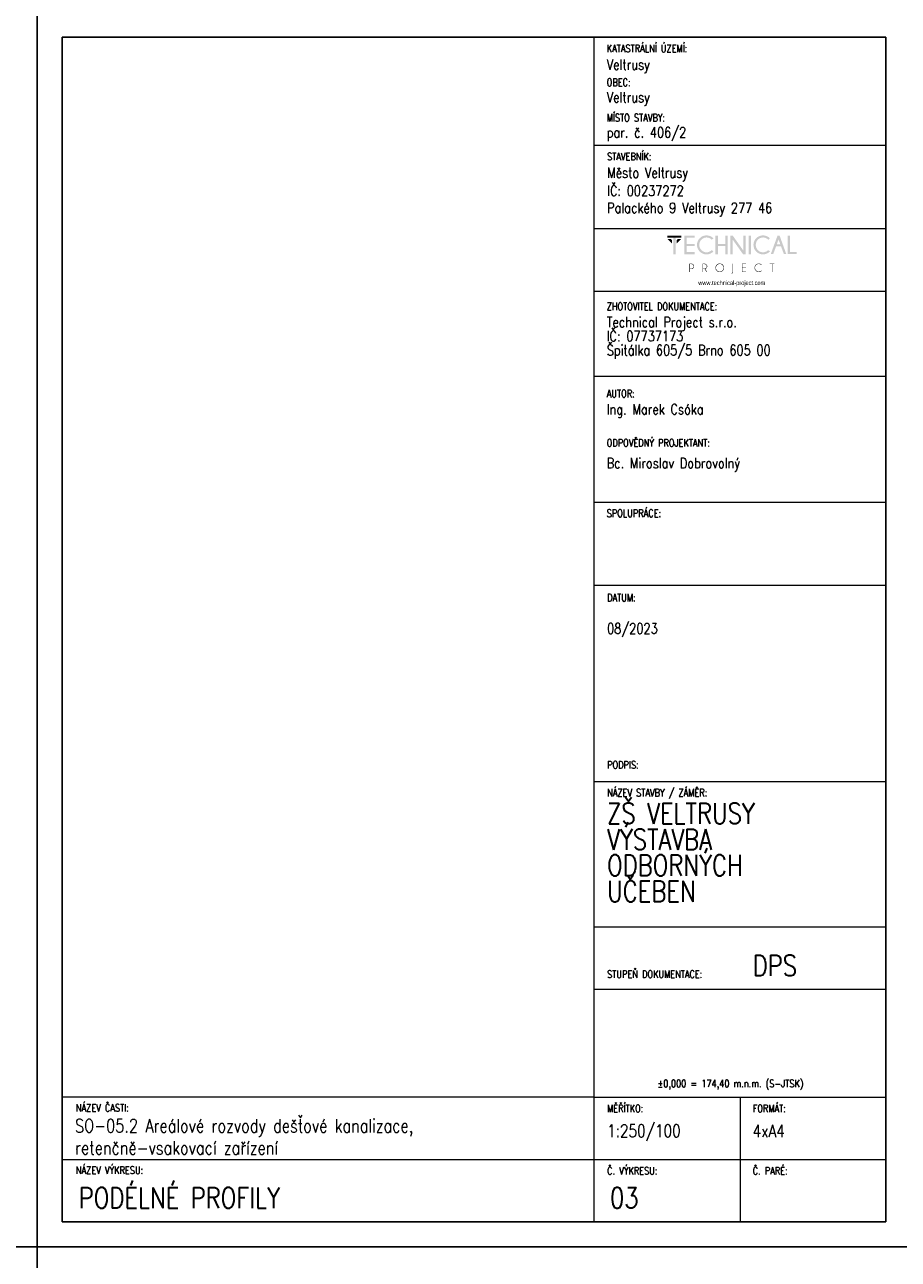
# Model space of a CAD drawing. Header units: millimetres. Extents: x -744 to 2301, y 2052 to 2943.
# Tile 8 of 31: x 618 to 828, y 2346 to 2643. Entities that reach past the tile are written whole.
import ezdxf

# ---------------------------------------------------------------- set-up
doc = ezdxf.new("R2010")
doc.units = ezdxf.units.MM
doc.header["$MEASUREMENT"] = 0
doc.layers.add('NETISK', color=7, linetype='Continuous', plot=False)
doc.layers.add('TP_01_Rozpiska', color=7, linetype='Continuous', lineweight=5)
doc.layers.add('Znojmoprojekt - Popisy.Znojmoprojekt', color=7, linetype='Continuous')
doc.styles.add('GENERATED_STYLE_4', font='arial.ttf')
doc.styles.add('ROMANS', font='romans.shx', dxfattribs={"width": 0.8})

# ---------------------------------------------------------------- blocks, each defined once
blk = doc.blocks.new('*U24')
for p, q in [((-210, 291), (-210, 297)), ((-204, 297), (-210, 297)), ((0, 297), (-210, 297)), ((-210, 297), (-210, 0)), ((0, 0), (0, 297)), ((-6, 297), (0, 297)), ((-6, 291), (-204, 291)), ((-204, 291), (-204, 6)), ((-6, 6), (-6, 291)), ((-210, 6), (-210, 0)), ((-204, 6), (-6, 6)), ((-210, 0), (0, 0))]:
    blk.add_line(p, q)
blk = doc.blocks.new('A$C01D51CA2')
at = {"layer": 'TP_01_Rozpiska'}
for points in [[(-45.09, 17.59), (-45.09, 16.91), (-40.45, 16.91), (-40.45, 17.59)], [(-45.09, 16.5), (-43.58, 14.97), (-43.58, 16.09), (-43.97, 16.5)], [(-43.15, 17.03), (-43.15, 11.39), (-42.38, 11.39), (-42.38, 17.03)], [(-40.45, 16.5), (-41.97, 14.97), (-41.97, 16.09), (-41.57, 16.5)], [(-36.03, 17.59), (-36.03, 16.91), (-38.63, 16.91), (-38.63, 14.83), (-36.03, 14.83), (-36.03, 14.15), (-38.63, 14.15), (-38.63, 12.08), (-36.03, 12.08), (-36.03, 11.39), (-39.4, 11.39), (-39.4, 17.59)], [(-28.26, 14.15), (-28.26, 11.39), (-29.05, 11.39), (-29.05, 17.59), (-28.26, 17.59), (-28.26, 14.83), (-25.73, 14.83), (-25.73, 17.59), (-24.94, 17.59), (-24.94, 11.39), (-25.73, 11.39), (-25.73, 14.15)], [(-23.29, 17.59), (-19.78, 12.64), (-19.78, 17.59), (-19, 17.59), (-19, 11.39), (-19.86, 11.39), (-23.29, 16.22), (-23.29, 11.39), (-24.07, 11.39), (-24.07, 17.59)], [(-18, 17.59), (-18, 11.39), (-17.23, 11.39), (-17.23, 17.59)], [(-4.92, 11.41), (-4.92, 17.59), (-4.14, 17.59), (-4.14, 12.08), (-1.91, 12.08), (-1.91, 11.41)], [(-18.85, 8.23), (-18.85, 8.07), (-20.1, 8.07), (-20.1, 6.92), (-18.85, 6.92), (-18.85, 6.76), (-20.1, 6.76), (-20.1, 5.6), (-18.85, 5.6), (-18.85, 5.44), (-20.25, 5.44), (-20.25, 8.23)], [(-10.06, 8.07), (-10.06, 5.44), (-10.22, 5.44), (-10.22, 8.07), (-10.93, 8.07), (-10.93, 8.23), (-9.35, 8.23), (-9.35, 8.07)]]:
    blk.add_hatch(color=256, dxfattribs=at).paths.add_polyline_path(points)
h = blk.add_hatch(color=256, dxfattribs=at)
edge = h.paths.add_edge_path()
edge.add_line((-30.26, 12.76), (-29.72, 12.28))
edge.add_spline(control_points=[(-29.72, 12.28), (-30.41, 11.65), (-31.18, 11.32), (-32.02, 11.32), (-32.02, 11.32), (-32.93, 11.32), (-33.68, 11.64), (-34.31, 12.26), (-34.31, 12.26), (-34.93, 12.89), (-35.23, 13.63), (-35.23, 14.5), (-35.23, 14.5), (-35.23, 15.35), (-34.93, 16.09), (-34.31, 16.72), (-34.31, 16.72), (-33.68, 17.36), (-32.93, 17.67), (-32.02, 17.67), (-32.02, 17.67), (-31.18, 17.67), (-30.41, 17.34), (-29.72, 16.7)], knot_values=[0, 0, 0, 0, 0.041667, 0.041667, 0.041667, 0.041767, 0.083333, 0.083333, 0.083333, 0.083433, 0.125, 0.125, 0.125, 0.1251, 0.166667, 0.166667, 0.166667, 0.166767, 0.208333, 0.208333, 0.208333, 0.208433, 1, 1, 1, 1], degree=3, periodic=0)
edge.add_line((-29.72, 16.7), (-30.26, 16.22))
edge.add_spline(control_points=[(-30.26, 16.22), (-30.82, 16.73), (-31.41, 16.98), (-32.02, 16.98), (-32.02, 16.98), (-32.68, 16.98), (-33.25, 16.73), (-33.73, 16.26), (-33.73, 16.26), (-34.21, 15.78), (-34.45, 15.19), (-34.45, 14.5), (-34.45, 14.5), (-34.45, 13.79), (-34.21, 13.22), (-33.73, 12.72), (-33.73, 12.72), (-33.25, 12.25), (-32.68, 12.02), (-32.02, 12.02), (-32.02, 12.02), (-31.41, 12.02), (-30.82, 12.26), (-30.26, 12.76)], knot_values=[0, 0, 0, 0, 0.041667, 0.041667, 0.041667, 0.041767, 0.083333, 0.083333, 0.083333, 0.083433, 0.125, 0.125, 0.125, 0.1251, 0.166667, 0.166667, 0.166667, 0.166767, 0.208333, 0.208333, 0.208333, 0.208433, 1, 1, 1, 1], degree=3, periodic=0)
h = blk.add_hatch(color=256, dxfattribs=at)
edge = h.paths.add_edge_path()
edge.add_line((-11.41, 12.76), (-10.87, 12.28))
edge.add_spline(control_points=[(-10.87, 12.28), (-11.56, 11.65), (-12.33, 11.32), (-13.17, 11.32), (-13.17, 11.32), (-14.07, 11.32), (-14.83, 11.64), (-15.45, 12.26), (-15.45, 12.26), (-16.08, 12.89), (-16.37, 13.63), (-16.37, 14.5), (-16.37, 14.5), (-16.37, 15.35), (-16.08, 16.09), (-15.45, 16.72), (-15.45, 16.72), (-14.83, 17.36), (-14.07, 17.67), (-13.17, 17.67), (-13.17, 17.67), (-12.33, 17.67), (-11.56, 17.34), (-10.87, 16.7)], knot_values=[0, 0, 0, 0, 0.041667, 0.041667, 0.041667, 0.041767, 0.083333, 0.083333, 0.083333, 0.083433, 0.125, 0.125, 0.125, 0.1251, 0.166667, 0.166667, 0.166667, 0.166767, 0.208333, 0.208333, 0.208333, 0.208433, 1, 1, 1, 1], degree=3, periodic=0)
edge.add_line((-10.87, 16.7), (-11.41, 16.22))
edge.add_spline(control_points=[(-11.41, 16.22), (-11.97, 16.73), (-12.56, 16.98), (-13.17, 16.98), (-13.17, 16.98), (-13.82, 16.98), (-14.4, 16.73), (-14.88, 16.26), (-14.88, 16.26), (-15.35, 15.78), (-15.6, 15.19), (-15.6, 14.5), (-15.6, 14.5), (-15.6, 13.79), (-15.35, 13.22), (-14.88, 12.72), (-14.88, 12.72), (-14.4, 12.25), (-13.82, 12.02), (-13.17, 12.02), (-13.17, 12.02), (-12.56, 12.02), (-11.97, 12.26), (-11.41, 12.76)], knot_values=[0, 0, 0, 0, 0.041667, 0.041667, 0.041667, 0.041767, 0.083333, 0.083333, 0.083333, 0.083433, 0.125, 0.125, 0.125, 0.1251, 0.166667, 0.166667, 0.166667, 0.166767, 0.208333, 0.208333, 0.208333, 0.208433, 1, 1, 1, 1], degree=3, periodic=0)
h = blk.add_hatch(color=256, dxfattribs=at)
h.paths.add_polyline_path([(-7.4, 14.65), (-7.99, 16.29), (-8.6, 14.65)])
h.paths.add_polyline_path([(-7.64, 17.59), (-5.41, 11.41), (-6.21, 11.41), (-7.15, 13.97), (-8.83, 13.97), (-9.78, 11.41), (-10.6, 11.41), (-8.33, 17.59)])
h = blk.add_hatch(color=256, dxfattribs=at)
edge = h.paths.add_edge_path()
edge.add_spline(control_points=[(-27.62, 8.12), (-27.98, 8.12), (-28.27, 7.99), (-28.52, 7.74), (-28.52, 7.74), (-28.77, 7.49), (-28.9, 7.2), (-28.9, 6.84), (-28.9, 6.84), (-28.9, 6.49), (-28.77, 6.2), (-28.52, 5.95), (-28.52, 5.95), (-28.27, 5.7), (-27.98, 5.57), (-27.62, 5.57), (-27.62, 5.57), (-27.27, 5.57), (-26.98, 5.7), (-26.73, 5.95), (-26.73, 5.95), (-26.47, 6.2), (-26.35, 6.49), (-26.35, 6.84), (-26.35, 6.84), (-26.35, 7.2), (-26.47, 7.49), (-26.73, 7.74), (-26.73, 7.74), (-26.98, 7.99), (-27.27, 8.12), (-27.62, 8.12)], knot_values=[0, 0, 0, 0, 0.03125, 0.03125, 0.03125, 0.03135, 0.0625, 0.0625, 0.0625, 0.0626, 0.09375, 0.09375, 0.09375, 0.09385, 0.125, 0.125, 0.125, 0.1251, 0.15625, 0.15625, 0.15625, 0.15635, 0.1875, 0.1875, 0.1875, 0.1876, 0.21875, 0.21875, 0.21875, 0.21885, 1, 1, 1, 1], degree=3, periodic=0)
edge = h.paths.add_edge_path()
edge.add_spline(control_points=[(-26.61, 7.86), (-26.33, 7.58), (-26.19, 7.23), (-26.19, 6.84), (-26.19, 6.84), (-26.19, 6.44), (-26.33, 6.11), (-26.61, 5.83), (-26.61, 5.83), (-26.89, 5.56), (-27.22, 5.41), (-27.62, 5.41), (-27.62, 5.41), (-28.01, 5.41), (-28.36, 5.56), (-28.64, 5.83), (-28.64, 5.83), (-28.91, 6.11), (-29.05, 6.44), (-29.05, 6.84), (-29.05, 6.84), (-29.05, 7.23), (-28.91, 7.58), (-28.64, 7.86), (-28.64, 7.86), (-28.36, 8.14), (-28.01, 8.28), (-27.62, 8.28), (-27.62, 8.28), (-27.22, 8.28), (-26.89, 8.14), (-26.61, 7.86)], knot_values=[0, 0, 0, 0, 0.03125, 0.03125, 0.03125, 0.03135, 0.0625, 0.0625, 0.0625, 0.0626, 0.09375, 0.09375, 0.09375, 0.09385, 0.125, 0.125, 0.125, 0.1251, 0.15625, 0.15625, 0.15625, 0.15635, 0.1875, 0.1875, 0.1875, 0.1876, 0.21875, 0.21875, 0.21875, 0.21885, 1, 1, 1, 1], degree=3, periodic=0)
h = blk.add_hatch(color=256, dxfattribs=at)
edge = h.paths.add_edge_path()
edge.add_line((-13.73, 5.88), (-13.61, 5.79))
edge.add_spline(control_points=[(-13.61, 5.79), (-13.87, 5.54), (-14.2, 5.41), (-14.56, 5.41), (-14.56, 5.41), (-14.96, 5.41), (-15.3, 5.56), (-15.58, 5.83), (-15.58, 5.83), (-15.86, 6.11), (-15.99, 6.44), (-15.99, 6.84), (-15.99, 6.84), (-15.99, 7.23), (-15.86, 7.58), (-15.58, 7.86), (-15.58, 7.86), (-15.3, 8.14), (-14.96, 8.27), (-14.56, 8.27), (-14.56, 8.27), (-14.2, 8.27), (-13.87, 8.15), (-13.61, 7.89)], knot_values=[0, 0, 0, 0, 0.041667, 0.041667, 0.041667, 0.041767, 0.083333, 0.083333, 0.083333, 0.083433, 0.125, 0.125, 0.125, 0.1251, 0.166667, 0.166667, 0.166667, 0.166767, 0.208333, 0.208333, 0.208333, 0.208433, 1, 1, 1, 1], degree=3, periodic=0)
edge.add_line((-13.61, 7.89), (-13.73, 7.79))
edge.add_spline(control_points=[(-13.73, 7.79), (-13.97, 8), (-14.25, 8.1), (-14.56, 8.1), (-14.56, 8.1), (-14.93, 8.1), (-15.22, 7.99), (-15.47, 7.74), (-15.47, 7.74), (-15.72, 7.49), (-15.85, 7.2), (-15.85, 6.84), (-15.85, 6.84), (-15.85, 6.49), (-15.72, 6.2), (-15.47, 5.95), (-15.47, 5.95), (-15.22, 5.7), (-14.93, 5.57), (-14.56, 5.57), (-14.56, 5.57), (-14.25, 5.57), (-13.97, 5.67), (-13.73, 5.88)], knot_values=[0, 0, 0, 0, 0.041667, 0.041667, 0.041667, 0.041767, 0.083333, 0.083333, 0.083333, 0.083433, 0.125, 0.125, 0.125, 0.1251, 0.166667, 0.166667, 0.166667, 0.166767, 0.208333, 0.208333, 0.208333, 0.208433, 1, 1, 1, 1], degree=3, periodic=0)
h = blk.add_hatch(color=256, dxfattribs=at)
edge = h.paths.add_edge_path()
edge.add_line((-37.56, 8.07), (-37.56, 6.57))
edge.add_line((-37.56, 6.57), (-37.08, 6.57))
edge.add_spline(control_points=[(-37.08, 6.57), (-36.89, 6.57), (-36.71, 6.64), (-36.56, 6.79), (-36.56, 6.79), (-36.41, 6.94), (-36.34, 7.12), (-36.34, 7.33), (-36.34, 7.33), (-36.34, 7.53), (-36.41, 7.71), (-36.56, 7.86), (-36.56, 7.86), (-36.71, 8), (-36.89, 8.07), (-37.08, 8.07)], knot_values=[0, 0, 0, 0, 0.0625, 0.0625, 0.0625, 0.0626, 0.125, 0.125, 0.125, 0.1251, 0.1875, 0.1875, 0.1875, 0.1876, 1, 1, 1, 1], degree=3, periodic=0)
edge.add_line((-37.08, 8.07), (-37.56, 8.07))
edge = h.paths.add_edge_path()
edge.add_line((-37.56, 6.41), (-37.56, 5.44))
edge.add_line((-37.56, 5.44), (-37.73, 5.44))
edge.add_line((-37.73, 5.44), (-37.73, 8.23))
edge.add_line((-37.73, 8.23), (-36.99, 8.23))
edge.add_spline(control_points=[(-36.99, 8.23), (-36.77, 8.2), (-36.59, 8.12), (-36.44, 7.97), (-36.44, 7.97), (-36.28, 7.79), (-36.18, 7.58), (-36.18, 7.33), (-36.18, 7.33), (-36.18, 7.07), (-36.28, 6.85), (-36.44, 6.67), (-36.44, 6.67), (-36.62, 6.51), (-36.84, 6.41), (-37.08, 6.41)], knot_values=[0, 0, 0, 0, 0.0625, 0.0625, 0.0625, 0.0626, 0.125, 0.125, 0.125, 0.1251, 0.1875, 0.1875, 0.1875, 0.1876, 1, 1, 1, 1], degree=3, periodic=0)
edge.add_line((-37.08, 6.41), (-37.56, 6.41))
h = blk.add_hatch(color=256, dxfattribs=at)
edge = h.paths.add_edge_path()
edge.add_line((-33.17, 8.07), (-33.17, 6.57))
edge.add_line((-33.17, 6.57), (-32.71, 6.57))
edge.add_spline(control_points=[(-32.71, 6.57), (-32.5, 6.57), (-32.32, 6.64), (-32.17, 6.79), (-32.17, 6.79), (-32.02, 6.94), (-31.96, 7.12), (-31.96, 7.33), (-31.96, 7.33), (-31.96, 7.53), (-32.02, 7.71), (-32.17, 7.86), (-32.17, 7.86), (-32.32, 8), (-32.5, 8.07), (-32.71, 8.07)], knot_values=[0, 0, 0, 0, 0.0625, 0.0625, 0.0625, 0.0626, 0.125, 0.125, 0.125, 0.1251, 0.1875, 0.1875, 0.1875, 0.1876, 1, 1, 1, 1], degree=3, periodic=0)
edge.add_line((-32.71, 8.07), (-33.17, 8.07))
edge = h.paths.add_edge_path()
edge.add_line((-32.66, 6.41), (-33.17, 6.41))
edge.add_line((-33.17, 6.41), (-33.17, 5.44))
edge.add_line((-33.17, 5.44), (-33.34, 5.44))
edge.add_line((-33.34, 5.44), (-33.34, 8.23))
edge.add_line((-33.34, 8.23), (-32.61, 8.23))
edge.add_spline(control_points=[(-32.61, 8.23), (-32.4, 8.2), (-32.22, 8.12), (-32.07, 7.97), (-32.07, 7.97), (-31.89, 7.79), (-31.79, 7.58), (-31.79, 7.33), (-31.79, 7.33), (-31.79, 7.07), (-31.89, 6.85), (-32.07, 6.69), (-32.07, 6.69), (-32.19, 6.56), (-32.33, 6.48), (-32.48, 6.44)], knot_values=[0, 0, 0, 0, 0.0625, 0.0625, 0.0625, 0.0626, 0.125, 0.125, 0.125, 0.1251, 0.1875, 0.1875, 0.1875, 0.1876, 1, 1, 1, 1], degree=3, periodic=0)
edge.add_line((-32.48, 6.44), (-31.84, 5.44))
edge.add_line((-31.84, 5.44), (-32.04, 5.44))
edge.add_line((-32.04, 5.44), (-32.66, 6.41))
h = blk.add_hatch(color=256, dxfattribs=at)
edge = h.paths.add_edge_path()
edge.add_spline(control_points=[(-23.19, 5.39), (-23.19, 5.24), (-23.24, 5.13), (-23.34, 5.05), (-23.34, 5.05), (-23.44, 4.95), (-23.56, 4.9), (-23.69, 4.9)], knot_values=[0, 0, 0, 0, 0.125, 0.125, 0.125, 0.1251, 1, 1, 1, 1], degree=3, periodic=0)
edge.add_line((-23.69, 4.9), (-23.69, 5.05))
edge.add_spline(control_points=[(-23.69, 5.05), (-23.59, 5.05), (-23.52, 5.08), (-23.44, 5.14), (-23.44, 5.14), (-23.39, 5.21), (-23.36, 5.29), (-23.36, 5.41)], knot_values=[0, 0, 0, 0, 0.125, 0.125, 0.125, 0.1251, 1, 1, 1, 1], degree=3, periodic=0)
edge.add_line((-23.36, 5.41), (-23.36, 8.23))
edge.add_line((-23.36, 8.23), (-23.19, 8.23))
edge.add_line((-23.19, 8.23), (-23.19, 5.39))
at = {"layer": 'Znojmoprojekt - Popisy.Znojmoprojekt', "color": 7, "linetype": 'Continuous', "lineweight": 13, "insert": (-23.61, 1.59), "char_height": 1.5, "width": 19.5072, "attachment_point": 5, "style": 'GENERATED_STYLE_4'}
blk.add_mtext('\\A1;{\\fBahnschrift Light|b0|i0|c238|p34;\\W0.75;www.technical-project.com}', dxfattribs=at)

msp = doc.modelspace()

# ---------------------------------------------------------------- linework, layer by layer
at = {"layer": 'TP_01_Rozpiska'}
for p, q in [((754.88, 2354.81), (754.88, 2639.81)), ((754.88, 2613.81), (824.98, 2613.81)), ((754.88, 2593.81), (824.88, 2593.81)), ((754.88, 2578.74), (824.88, 2578.74)), ((754.88, 2558.29), (824.88, 2558.29)), ((754.88, 2527.98), (824.88, 2527.98)), ((754.88, 2507.98), (824.88, 2507.98)), ((754.88, 2460.78), (824.98, 2460.78)), ((754.88, 2425.78), (824.98, 2425.78)), ((754.88, 2384.81), (626.98, 2384.81)), ((626.98, 2354.81), (626.98, 2384.81)), ((754.88, 2384.81), (824.98, 2384.81)), ((789.98, 2384.81), (789.98, 2354.81)), ((626.98, 2369.81), (824.98, 2369.81))]:
    msp.add_line(p, q, dxfattribs=at)
at = {"layer": 'TP_01_Rozpiska', "color": 7, "linetype": 'Continuous', "lineweight": 13}
msp.add_line((754.88, 2410.78), (824.98, 2410.78), dxfattribs=at)

# ---------------------------------------------------------------- block references
at = {"xscale": 0.7200000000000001, "yscale": 0.7200000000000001, "zscale": 0.7200000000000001}
msp.add_blockref('A$C01D51CA2', (804.95, 2579.4), dxfattribs=at)
at = {"layer": 'NETISK'}
for p in [(620.98, 2348.81), (830.98, 2348.81), (620.98, 2051.81), (830.98, 2051.81)]:
    msp.add_blockref('*U24', p, dxfattribs=at)

# ---------------------------------------------------------------- texts
at = {"color": 7, "linetype": 'Continuous', "lineweight": 0, "char_height": 1.8, "attachment_point": 1, "style": 'ROMANS'}
for s, insert in [('\\A1;KATASTRÁLNÍ ÚZEMÍ:', (757.88, 2638)), ('\\A1;OBEC:', (757.88, 2629.84)), ('\\A1;MÍSTO STAVBY:', (757.88, 2621.33)), ('\\A1;STAVEBNÍK:', (757.98, 2612)), ('\\A1;ZHOTOVITEL DOKUMENTACE:', (757.88, 2575.94)), ('\\A1;AUTOR:', (757.88, 2554.96)), ('\\A1;ODPOVĚDNÝ PROJEKTANT:', (757.88, 2543.1)), ('\\A1;SPOLUPRÁCE:', (757.88, 2526.17)), ('\\A1;DATUM:', (757.98, 2505.88)), ('\\A1;PODPIS:', (757.98, 2465.66)), ('\\A1;NÁZEV STAVBY / ZÁMĚR:', (757.98, 2458.97)), ('\\A1;STUPEŇ DOKUMENTACE:', (757.98, 2415.3)), ('\\A1;±0,000 = 174,40 m.n.m. (S-JTSK)', (770.12, 2388.98)), ('\\A1;NÁZEV ČASTI:', (630.29, 2383.14)), ('\\A1;{\\Fromand|c238;MĚŘÍTKO:}', (757.98, 2383)), ('\\A1;FORMÁT:', (792.98, 2383)), ('\\A1;NÁZEV VÝKRESU:', (630.29, 2368.14)), ('\\A1;{\\Fromand|c238;Č. VÝKRESU:}', (757.98, 2368)), ('\\A1;{\\Fromand|c238;Č. PARÉ:}', (792.98, 2368))]:
    msp.add_mtext(s, dxfattribs=dict(at, insert=insert))
at = {"color": 7, "linetype": 'Continuous', "lineweight": 25, "style": 'ROMANS'}
for s, insert, char_height, attachment_point in [('\\A1;Veltrusy', (757.88, 2631.12), 2.5, 7), ('\\A1;Veltrusy', (757.88, 2623.26), 2.5, 7), ('\\A1;par. č. 406/2', (757.88, 2614.81), 2.5, 7), ('\\A1;Město Veltrusy', (757.98, 2605.12), 2.5, 7), ('\\A1;IČ: 00237272', (757.98, 2601.6), 2.5, 7), ('\\A1;Palackého 9 Veltrusy 277 46', (757.98, 2596.65), 2.5, 7), ('\\A1;Ing. Marek Csóka', (757.88, 2551.54), 2.5, 1), ('\\A1;08/2023', (757.98, 2498.8), 2.5, 1), ('\\A1;DPS', (792.98, 2418.96), 5, 1), ('\\A1;SO-05.2 Areálové rozvody dešťové kanalizace,\\Pretenčně-vsakovací zařízení', (630.07, 2379.55), 3.2, 1), ('\\A1;1:250/100', (757.98, 2378.21), 3, 1), ('\\A1;4xA4', (792.98, 2378.19), 3, 1), ('\\A1;PODÉLNÉ PROFILY', (630.96, 2363.08), 5, 1), ('\\A1;03', (758.68, 2363.08), 5, 1)]:
    msp.add_mtext(s, dxfattribs=dict(at, insert=insert, char_height=char_height, attachment_point=attachment_point))
at = {"color": 7, "linetype": 'Continuous', "lineweight": 25, "char_height": 2.5, "attachment_point": 1, "style": 'ROMANS'}
for s, insert, line_spacing_factor in [('\\A1;Technical Project s.r.o.\\PIČ: 07737173\\PŠpitálka 605/5 Brno 605 00', (757.88, 2572.52), 0.811616), ('\\A1;Bc. Miroslav Dobrovolný', (757.88, 2538.59), 0.783211)]:
    msp.add_mtext(s, dxfattribs=dict(at, insert=insert, line_spacing_factor=line_spacing_factor))
at = {"color": 7, "linetype": 'Continuous', "lineweight": 25, "insert": (757.98, 2455.57), "char_height": 5, "width": 48.0061, "attachment_point": 1, "line_spacing_factor": 0.75, "style": 'ROMANS'}
msp.add_mtext('\\A1;ZŠ VELTRUSY  VÝSTAVBA \\PODBORNÝCH \\PUČEBEN', dxfattribs=at)

doc.saveas('drawing.dxf')
